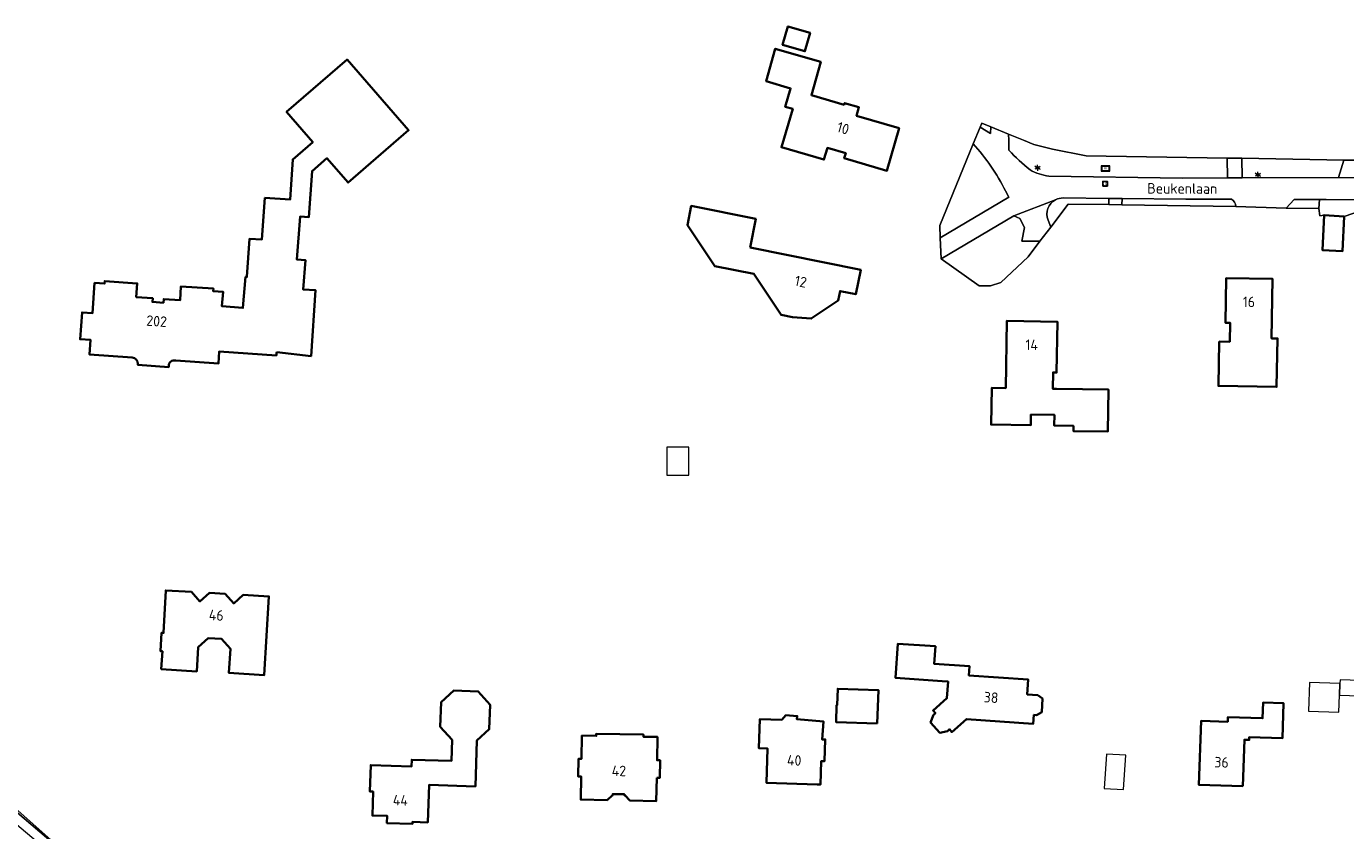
# Model space of a CAD drawing. Header units: metres. Extents: x 140853 to 145288, y 474558 to 480269.
# Tile 20 of 256: x 141770 to 141996, y 476132 to 476270. Entities that reach past the tile are written whole.
import ezdxf
from ezdxf.enums import TextEntityAlignment as Align

# ---------------------------------------------------------------- set-up
doc = ezdxf.new("R2010")
doc.units = ezdxf.units.M
doc.header["$MEASUREMENT"] = 0
for name, color, linetype, lineweight in [('B-WE-GR-BEPLANTING_CULTUUR_HEESTERS-G', 90, 'Continuous', 18), ('B-WE-GR-GRAS_KRUIDENRIJK-G', 80, 'Continuous', 18), ('B-WE-GR-GROENVOORZIENING-G', 80, 'Continuous', 18), ('B-WE-IE-TERREINAFSCHEIDING_KUNSTMATIG_HEKWERK-G', 20, 'IE-TERREINAFSCHEIDING-KUNSTMATIG', 18), ('B-WE-KL-ET_LS_OV_LICHTMAST-S', 190, 'Continuous', 18), ('B-WE-OG-BEBOUWING-G', 7, 'Continuous', 35), ('B-WE-OG-BEBOUWING_BIJGEBOUW-G', 7, 'Continuous', 18), ('B-WE-OG-BEBOUWING_HUISNUMMER-T18', 10, 'Continuous', 18), ('B-WE-OG-BEBOUWING_STRAATNAAM-T18', 10, 'Continuous', 18), ('B-WE-OG-TERREIN_ERF-G', 7, 'Continuous', 18), ('B-WE-RI-GWA_RIOOLPUT-S', 30, 'Continuous', 18), ('B-WE-RI-TERREINKAST-S', 7, 'Continuous', 18), ('B-WE-VH-VERHARDING_BETONSTRAATSTEEN-G', 252, 'Continuous', 18), ('B-WE-VH-VERHARDING_TEGEL-G', 252, 'Continuous', 18)]:
    doc.layers.add(name, color=color, linetype=linetype, lineweight=lineweight)
doc.styles.add('NLCS-ISO', font='txt')
doc.linetypes.add('IE-TERREINAFSCHEIDING-KUNSTMATIG', pattern='A,4,[82,NLCS.shx,S=0.75,R=90,X=0,Y=0],4,-2', length=10)

# ---------------------------------------------------------------- blocks, each defined once
blk = doc.blocks.new('SRI-TERREINKAST-SO')
at = {"ltscale": 0.1}
h = blk.add_hatch(color=256, dxfattribs=at)
h.paths.add_polyline_path([(3.9, 2.1), (-3.4, 2.1), (-3.4, -2.4), (3.9, -2.4)])
h.paths.add_polyline_path([(3.4, 1.6), (-2.9, 1.6), (-2.9, -1.9), (3.4, -1.9)], flags=16)
at = {"flags": 128}
for points in [[(3.9, 2.1), (-3.4, 2.1), (-3.4, -2.4), (3.9, -2.4)], [(3.4, 1.6), (-2.9, 1.6), (-2.9, -1.9), (3.4, -1.9)]]:
    blk.add_lwpolyline(points, close=True, dxfattribs=at)
at = {"style": 'NLCS-ISO'}
blk.add_text('RI', height=1.8, dxfattribs=at).set_placement((-0.9, -1))
blk = doc.blocks.new('B-SIE-WEG_LICHTMAST-SO')
at = {"ltscale": 0.1}
for p, q in [((-1.1, 0.6), (-2.2, 1.3)), ((0, 1.3), (0, 2.5)), ((1.1, 0.6), (2.2, 1.3)), ((-1.1, -0.6), (-2.2, -1.3)), ((0, -1.3), (0, -2.5)), ((1.1, -0.6), (2.2, -1.3))]:
    blk.add_line(p, q, dxfattribs=at)
at = {"flags": 128}
for points in [[(-1.2, 0.5), (1.2, 0.5)], [(-1.2, -0.5), (1.2, -0.5)]]:
    blk.add_lwpolyline(points, dxfattribs=at)
at = {"ltscale": 0.1}
blk.add_circle((0, 0), 1.27, dxfattribs=at)
at = {"style": 'NLCS-ISO'}
blk.add_attdef('TYPE', text='', height=1.8, dxfattribs=at).set_placement((0, 2.5), align=Align.BOTTOM_CENTER)
blk = doc.blocks.new('SRI-PUT_INSPECTIE-SO')
at = {"lineweight": -3, "flags": 128}
blk.add_lwpolyline([(-2, -2), (2, -2), (2, 2), (-2, 2)], close=True, dxfattribs=at)
at = {"lineweight": -3, "ltscale": 1.5}
blk.add_circle((0, 0), 2, dxfattribs=at)
at = {"ltscale": 0.1, "style": 'NLCS-ISO'}
blk.add_text('I', height=2.5, dxfattribs=at).set_placement((0, 0), align=Align.MIDDLE_CENTER)

msp = doc.modelspace()

# ---------------------------------------------------------------- linework, layer by layer
at = {"layer": 'B-WE-GR-BEPLANTING_CULTUUR_HEESTERS-G', "ltscale": 0.2, "flags": 128}
msp.add_lwpolyline([(141935.544, 476252.287), (141933.993, 476252.927), (141933.698, 476252.211), (141935.442, 476251.15), (141935.544, 476252.287)], close=True, dxfattribs=at)
at = {"layer": 'B-WE-GR-GRAS_KRUIDENRIJK-G', "ltscale": 0.2, "flags": 128}
for points in [[(141932.465, 476249.364), (141926.757, 476235.388), (141926.844, 476233.227), (141938.588, 476240.235), (141938.034, 476241.303), (141938.034, 476241.303, 0.0691093), (141932.465, 476249.364)], [(141938.574, 476251.037), (141938.621, 476250), (141938.621, 476248.285), (141938.621, 476248.285, 0.0439537), (141942.253, 476244.909), (141942.253, 476244.909, 0.0899425), (141945.465, 476243.816), (141945.465, 476243.816), (141968.365, 476243.505), (141976.125, 476243.535), (141976.038, 476246.929), (141951.871, 476247.333), (141946.111, 476248.479), (141942.906, 476249.265), (141941.115, 476250), (141938.574, 476251.037)], [(141945.78, 476235.084), (141948.773, 476239.011), (141955.775, 476238.953), (141955.73, 476240.005), (141947.928, 476240.091), (141947.928, 476240.091, 0.1241583), (141946.614, 476239.79), (141946.614, 476239.79, 0.3904613), (141945.328, 476236.301), (141945.328, 476236.301), (141945.78, 476235.084)], [(141976.772, 476239.892), (141968.967, 476239.86), (141958.012, 476239.98), (141958.003, 476238.934), (141977.522, 476238.615), (141977.522, 476238.615, 0.2569755), (141976.772, 476239.892)], [(141713.991, 476180.739), (141743.012, 476156.24), (141761.694, 476140.491), (141780.444, 476124.613), (141762.017, 476140.873), (141754.739, 476147.193), (141739.528, 476160.313), (141714.224, 476181.435), (141714.224, 476181.435, 0.0297269), (141713.991, 476180.739)]]:
    msp.add_lwpolyline(points, format="xyb", close=True, dxfattribs=at)
for points in [[(141991.789, 476238.296), (141991.86, 476239.84), (141987.518, 476239.834), (141986.193, 476238.358), (141991.789, 476238.296)], [(141939.46, 476237.035), (141926.988, 476229.657), (141933.51, 476225.036), (141935.474, 476225.036), (141937.251, 476225.578), (141941.909, 476230.004), (141943.948, 476232.679), (141940.818, 476232.655), (141941.306, 476234.998), (141940.477, 476236.596), (141939.46, 476237.035)]]:
    msp.add_lwpolyline(points, close=True, dxfattribs=at)
at = {"layer": 'B-WE-GR-GROENVOORZIENING-G', "ltscale": 0.2, "flags": 128}
for points in [[(141978.598, 476243.544), (141978.573, 476246.887), (141976.038, 476246.929), (141976.125, 476243.535), (141978.598, 476243.544)], [(141995.163, 476243.607), (141996.077, 476246.594), (141978.573, 476246.887), (141978.598, 476243.544), (141995.163, 476243.607)], [(141958.012, 476239.98), (141955.73, 476240.005), (141955.775, 476238.953), (141958.003, 476238.934), (141958.012, 476239.98)], [(142017.188, 476239.549), (142000, 476239.759), (141993.003, 476239.842), (141991.86, 476239.84), (141991.789, 476238.296), (141991.962, 476237.041), (141992.677, 476237.14), (141996.103, 476236.908), (141999.105, 476237.953), (142000, 476237.946), (142017.271, 476237.814), (142017.188, 476239.549)]]:
    msp.add_lwpolyline(points, close=True, dxfattribs=at)
at = {"layer": 'B-WE-IE-TERREINAFSCHEIDING_KUNSTMATIG_HEKWERK-G', "ltscale": 0.2, "flags": 128}
for points in [[(141933.698, 476252.211), (141932.465, 476249.364)], [(141935.544, 476252.287), (141933.993, 476252.927), (141933.698, 476252.211)], [(141938.574, 476251.037), (141935.544, 476252.287)], [(141926.757, 476235.388), (141932.465, 476249.364)], [(141938.574, 476251.037), (141941.115, 476250)], [(141942.906, 476249.265), (141941.115, 476250)], [(141942.906, 476249.265), (141946.111, 476248.479), (141951.871, 476247.333), (141976.038, 476246.929)], [(141976.038, 476246.929), (141978.573, 476246.887)], [(141978.573, 476246.887), (141996.077, 476246.594)], [(141948.773, 476239.011), (141955.775, 476238.953)], [(141955.775, 476238.953), (141958.003, 476238.934)], [(141977.522, 476238.615), (141958.003, 476238.934)], [(141986.193, 476238.358), (141991.789, 476238.296)], [(141992.677, 476237.14), (141991.962, 476237.041), (141991.789, 476238.296)], [(141996.103, 476236.908), (141999.105, 476237.953)], [(141926.757, 476235.388), (141926.844, 476233.227)], [(141945.78, 476235.084), (141943.948, 476232.679)], [(141926.844, 476233.227), (141926.988, 476229.657)], [(141943.948, 476232.679), (141941.909, 476230.004), (141937.251, 476225.578), (141935.474, 476225.036), (141933.51, 476225.036), (141926.988, 476229.657)], [(141780.444, 476124.613), (141762.017, 476140.873), (141754.739, 476147.193), (141739.528, 476160.313), (141714.224, 476181.435)]]:
    msp.add_lwpolyline(points, dxfattribs=at)
at = {"layer": 'B-WE-OG-BEBOUWING-G', "ltscale": 0.2, "flags": 128}
for points in [[(141904.549, 476268.38), (141900.711, 476269.508), (141899.801, 476266.374), (141903.642, 476265.258), (141904.549, 476268.38)], [(141919.784, 476252.07), (141912.489, 476254.191), (141912.908, 476255.633), (141910.44, 476256.349), (141910.356, 476256.061), (141904.738, 476257.69), (141906.358, 476263.408), (141898.556, 476265.674), (141897.003, 476260.096), (141901.187, 476258.871), (141900.268, 476255.732), (141901.535, 476255.361), (141899.613, 476248.797), (141906.898, 476246.664), (141907.485, 476248.67), (141910.633, 476247.744), (141910.387, 476246.899), (141917.694, 476244.769), (141919.784, 476252.07)], [(141894.222, 476231.589), (141895.214, 476236.499), (141884.137, 476238.736), (141883.472, 476235.443), (141888.185, 476228.421), (141894.86, 476227.072), (141899.573, 476220.045), (141901.527, 476219.637), (141904.714, 476219.403), (141909.337, 476222.512), (141909.667, 476224.129), (141912.352, 476223.581), (141913.205, 476227.755), (141894.222, 476231.589)], [(141996.103, 476236.908), (141992.677, 476237.14), (141992.402, 476231.122), (141995.811, 476230.961), (141996.103, 476236.908)], [(141974.683, 476215.468), (141974.546, 476207.867), (141984.535, 476207.68), (141984.679, 476215.999), (141983.659, 476216.016), (141983.836, 476226.207), (141975.883, 476226.353), (141975.751, 476218.7), (141976.551, 476218.685), (141976.492, 476215.436), (141974.683, 476215.468)], [(141946.774, 476207.342), (141946.174, 476207.348), (141946.206, 476210.168), (141946.806, 476210.161), (141946.952, 476218.831), (141938.253, 476219.004), (141938.078, 476207.495), (141935.669, 476207.522), (141935.571, 476201.222), (141942.37, 476201.113), (141942.399, 476202.943), (141946.419, 476202.879), (141946.39, 476201.049), (141949.689, 476200.996), (141949.672, 476200.118), (141955.59, 476200.051), (141955.671, 476207.241), (141946.774, 476207.342)], [(141804.22, 476172.205), (141801.524, 476172.359), (141799.888, 476170.899), (141798.429, 476172.535), (141794.033, 476172.786), (141793.638, 476165.514), (141793.299, 476165.536), (141793.101, 476162.392), (141793.441, 476162.381), (141793.257, 476159.31), (141799.35, 476158.92), (141799.558, 476163.065), (141801.316, 476164.625), (141803.592, 476164.489), (141805.103, 476162.786), (141804.855, 476158.643), (141810.921, 476158.281), (141811.708, 476171.778), (141807.315, 476172.028), (141805.679, 476170.569), (141804.22, 476172.205)], [(141927.157, 476157.254), (141928.194, 476157.181), (141927.993, 476154.298), (141925.614, 476152.237), (141926.026, 476151.761), (141925.686, 476151.466), (141925.186, 476150.159), (141926.763, 476148.38), (141928.076, 476148.687), (141928.413, 476148.985), (141928.823, 476148.52), (141931.328, 476150.73), (141942.805, 476149.927), (141942.909, 476151.453), (141943.338, 476151.424), (141944.238, 476151.914), (141944.373, 476154.248), (141943.551, 476154.836), (141941.765, 476154.958), (141941.94, 476157.522), (141931.754, 476158.217), (141931.862, 476159.794), (141925.806, 476160.207), (141926.012, 476163.23), (141919.587, 476163.668), (141919.187, 476157.81), (141927.157, 476157.254)], [(141843.118, 476147.151), (141843.002, 476143.552), (141836.206, 476143.771), (141836.169, 476142.621), (141829.172, 476142.847), (141829.026, 476138.319), (141829.586, 476138.301), (141829.453, 476134.193), (141831.99, 476134.164), (141831.956, 476132.894), (141836.316, 476132.759), (141836.326, 476133.109), (141838.965, 476133.027), (141839.188, 476139.451), (141847.124, 476139.196), (141847.377, 476147.069), (141849.486, 476149.003), (141849.638, 476153.2), (141847.618, 476155.474), (141843.421, 476155.626), (141841.248, 476153.633), (141841.096, 476149.436), (141843.118, 476147.151)], [(141916.037, 476149.97), (141916.235, 476155.707), (141909.278, 476155.928), (141909.189, 476153.129), (141909.079, 476153.133), (141908.971, 476150.214), (141916.037, 476149.97)], [(141978.726, 476139.218), (141979.004, 476147.19), (141979.823, 476147.161), (141979.84, 476147.641), (141985.516, 476147.444), (141985.725, 476153.45), (141982.217, 476153.572), (141982.123, 476150.873), (141976.167, 476151.08), (141976.139, 476150.281), (141971.592, 476150.439), (141971.21, 476139.448), (141978.726, 476139.218)], [(141905.742, 476139.52), (141906.292, 476139.5), (141906.436, 476143.527), (141906.986, 476143.508), (141907.119, 476147.245), (141906.57, 476147.265), (141906.811, 476150.35), (141902.275, 476150.705), (141902.317, 476151.243), (141900.383, 476151.394), (141899.663, 476150.614), (141895.916, 476150.748), (141895.737, 476145.731), (141897.236, 476145.677), (141897.026, 476139.831), (141905.742, 476139.52)], [(141878.221, 476140.668), (141878.741, 476140.658), (141878.797, 476143.678), (141878.277, 476143.688), (141878.351, 476147.667), (141875.939, 476147.709), (141875.945, 476148.069), (141867.846, 476148.211), (141867.84, 476147.851), (141865.39, 476147.894), (141865.311, 476143.911), (141864.791, 476143.92), (141864.735, 476140.91), (141865.255, 476140.9), (141865.191, 476136.929), (141869.699, 476136.846), (141870.577, 476137.657), (141870.68, 476137.68), (141870.686, 476137.87), (141872.685, 476137.842), (141872.683, 476137.652), (141872.793, 476137.651), (141873.624, 476136.759), (141878.147, 476136.689), (141878.221, 476140.668)]]:
    msp.add_lwpolyline(points, close=True, dxfattribs=at)
msp.add_lwpolyline([(141813.051, 476213.663), (141818.935, 476212.985), (141819.715, 476224.261), (141817.603, 476224.384), (141817.974, 476229.45), (141816.502, 476229.558), (141817.075, 476236.926), (141818.561, 476236.81), (141819.106, 476244.709), (141821.657, 476246.901), (141825.298, 476242.716), (141835.665, 476251.714), (141825.127, 476263.83), (141814.742, 476254.833), (141819.226, 476249.664), (141815.808, 476246.696), (141815.348, 476239.808), (141811.042, 476240.106), (141810.496, 476232.961), (141808.386, 476233.11), (141807.929, 476226.546), (141807.71, 476226.561), (141807.268, 476221.225), (141803.641, 476221.525), (141803.845, 476223.997), (141802.151, 476224.137), (141802.186, 476224.565), (141796.619, 476224.912), (141796.473, 476222.564), (141793.679, 476222.762), (141793.634, 476222.124), (141791.739, 476222.259), (141791.784, 476222.897), (141788.975, 476223.097), (141789.14, 476225.441), (141783.565, 476225.835), (141783.535, 476225.406), (141781.827, 476225.526), (141781.458, 476220.334), (141779.666, 476220.464), (141779.336, 476215.87), (141781.131, 476215.741), (141780.945, 476213.255), (141788.257, 476212.74), (141788.257, 476212.74, -0.3927999), (141789.247, 476211.645), (141789.247, 476211.645), (141789.248, 476211.477), (141794.547, 476211.102), (141794.558, 476211.248), (141794.558, 476211.248, -0.5253016), (141795.748, 476212.211), (141795.748, 476212.211), (141803.05, 476211.697), (141803.198, 476213.792), (141813.011, 476213.1), (141813.043, 476213.554), (141813.051, 476213.663)], format="xyb", close=True, dxfattribs=at)
at = {"layer": 'B-WE-OG-BEBOUWING_BIJGEBOUW-G', "ltscale": 0.2, "flags": 128}
for points in [[(141879.933, 476192.544), (141883.724, 476192.532), (141883.74, 476197.34), (141879.948, 476197.352), (141879.933, 476192.544)], [(141995.393, 476156.815), (141990.17, 476156.996), (141989.999, 476152.101), (141995.223, 476151.919), (141995.325, 476154.865), (141995.393, 476156.815)], [(141995.325, 476154.865), (142000.503, 476154.685), (142000.594, 476157.306), (141995.416, 476157.486), (141995.393, 476156.815), (141995.325, 476154.865)], [(141954.974, 476138.855), (141958.26, 476138.64), (141958.646, 476144.527), (141955.36, 476144.743), (141954.974, 476138.855)]]:
    msp.add_lwpolyline(points, close=True, dxfattribs=at)
at = {"layer": 'B-WE-OG-TERREIN_ERF-G', "ltscale": 0.2, "flags": 128}
for points in [[(141904.549, 476268.38), (141903.642, 476265.258), (141899.801, 476266.374), (141900.711, 476269.508), (141904.549, 476268.38)], [(141919.784, 476252.07), (141917.694, 476244.769), (141910.387, 476246.899), (141910.633, 476247.744), (141907.485, 476248.67), (141906.898, 476246.664), (141899.613, 476248.797), (141901.535, 476255.361), (141900.268, 476255.732), (141901.187, 476258.871), (141897.003, 476260.096), (141898.556, 476265.674), (141906.358, 476263.408), (141904.738, 476257.69), (141910.356, 476256.061), (141910.44, 476256.349), (141912.908, 476255.633), (141912.489, 476254.191), (141919.784, 476252.07)], [(141894.222, 476231.589), (141913.205, 476227.755), (141912.352, 476223.581), (141909.667, 476224.129), (141909.337, 476222.512), (141904.714, 476219.403), (141901.527, 476219.637), (141899.573, 476220.045), (141894.86, 476227.072), (141888.185, 476228.421), (141883.472, 476235.443), (141884.137, 476238.736), (141895.214, 476236.499), (141894.222, 476231.589)], [(141974.683, 476215.468), (141976.492, 476215.436), (141976.551, 476218.685), (141975.751, 476218.7), (141975.883, 476226.353), (141983.836, 476226.207), (141983.659, 476216.016), (141984.679, 476215.999), (141984.535, 476207.68), (141974.546, 476207.867), (141974.683, 476215.468)], [(141946.774, 476207.342), (141955.671, 476207.241), (141955.59, 476200.051), (141949.672, 476200.118), (141949.689, 476200.996), (141946.39, 476201.049), (141946.419, 476202.879), (141942.399, 476202.943), (141942.37, 476201.113), (141935.571, 476201.222), (141935.669, 476207.522), (141938.078, 476207.495), (141938.253, 476219.004), (141946.952, 476218.831), (141946.806, 476210.161), (141946.206, 476210.168), (141946.174, 476207.348), (141946.774, 476207.342)], [(141804.22, 476172.205), (141805.679, 476170.569), (141807.315, 476172.028), (141811.708, 476171.778), (141810.921, 476158.281), (141804.855, 476158.643), (141805.103, 476162.786), (141803.592, 476164.489), (141801.316, 476164.625), (141799.558, 476163.065), (141799.35, 476158.92), (141793.257, 476159.31), (141793.441, 476162.381), (141793.101, 476162.392), (141793.299, 476165.536), (141793.638, 476165.514), (141794.033, 476172.786), (141798.429, 476172.535), (141799.888, 476170.899), (141801.524, 476172.359), (141804.22, 476172.205)], [(141927.157, 476157.254), (141919.187, 476157.81), (141919.587, 476163.668), (141926.012, 476163.23), (141925.806, 476160.207), (141931.862, 476159.794), (141931.754, 476158.217), (141941.94, 476157.522), (141941.765, 476154.958), (141943.551, 476154.836), (141944.373, 476154.248), (141944.238, 476151.914), (141943.338, 476151.424), (141942.909, 476151.453), (141942.805, 476149.927), (141931.328, 476150.73), (141928.823, 476148.52), (141928.413, 476148.985), (141928.076, 476148.687), (141926.763, 476148.38), (141925.186, 476150.159), (141925.686, 476151.466), (141926.026, 476151.761), (141925.614, 476152.237), (141927.993, 476154.298), (141928.194, 476157.181), (141927.157, 476157.254)], [(141843.118, 476147.151), (141841.096, 476149.436), (141841.248, 476153.633), (141843.421, 476155.626), (141847.618, 476155.474), (141849.638, 476153.2), (141849.486, 476149.003), (141847.377, 476147.069), (141847.124, 476139.196), (141839.188, 476139.451), (141838.965, 476133.027), (141836.326, 476133.109), (141836.316, 476132.759), (141831.956, 476132.894), (141831.99, 476134.164), (141829.453, 476134.193), (141829.586, 476138.301), (141829.026, 476138.319), (141829.172, 476142.847), (141836.169, 476142.621), (141836.206, 476143.771), (141843.002, 476143.552), (141843.118, 476147.151)], [(141916.037, 476149.97), (141908.971, 476150.214), (141909.079, 476153.133), (141909.189, 476153.129), (141909.278, 476155.928), (141916.235, 476155.707), (141916.037, 476149.97)], [(141978.726, 476139.218), (141971.21, 476139.448), (141971.592, 476150.439), (141976.139, 476150.281), (141976.167, 476151.08), (141982.123, 476150.873), (141982.217, 476153.572), (141985.725, 476153.45), (141985.516, 476147.444), (141979.84, 476147.641), (141979.823, 476147.161), (141979.004, 476147.19), (141978.726, 476139.218)], [(141905.742, 476139.52), (141897.026, 476139.831), (141897.236, 476145.677), (141895.737, 476145.731), (141895.916, 476150.748), (141899.663, 476150.614), (141900.383, 476151.394), (141902.317, 476151.243), (141902.275, 476150.705), (141906.811, 476150.35), (141906.57, 476147.265), (141907.119, 476147.245), (141906.986, 476143.508), (141906.436, 476143.527), (141906.292, 476139.5), (141905.742, 476139.52)], [(141878.221, 476140.668), (141878.147, 476136.689), (141873.624, 476136.759), (141872.793, 476137.651), (141872.683, 476137.652), (141872.685, 476137.842), (141870.686, 476137.87), (141870.68, 476137.68), (141870.577, 476137.657), (141869.699, 476136.846), (141865.191, 476136.929), (141865.255, 476140.9), (141864.735, 476140.91), (141864.791, 476143.92), (141865.311, 476143.911), (141865.39, 476147.894), (141867.84, 476147.851), (141867.846, 476148.211), (141875.945, 476148.069), (141875.939, 476147.709), (141878.351, 476147.667), (141878.277, 476143.688), (141878.797, 476143.678), (141878.741, 476140.658), (141878.221, 476140.668)]]:
    msp.add_lwpolyline(points, close=True, dxfattribs=at)
for points in [[(141810.496, 476232.961), (141811.042, 476240.106), (141815.348, 476239.808), (141815.808, 476246.696), (141819.226, 476249.664), (141814.742, 476254.833), (141825.127, 476263.83), (141835.665, 476251.714), (141825.298, 476242.716), (141821.657, 476246.901), (141819.106, 476244.709), (141818.561, 476236.81), (141817.075, 476236.926), (141816.502, 476229.558), (141817.974, 476229.45), (141817.603, 476224.384), (141819.715, 476224.261), (141818.935, 476212.985), (141813.051, 476213.663), (141813.043, 476213.554), (141813.011, 476213.1), (141803.198, 476213.792), (141803.05, 476211.697), (141795.748, 476212.211)], [(141999.105, 476237.953), (141996.103, 476236.908), (141995.811, 476230.961), (141992.402, 476231.122), (141992.677, 476237.14), (141991.962, 476237.041), (141991.789, 476238.296), (141986.193, 476238.358), (141977.522, 476238.615), (141958.003, 476238.934), (141955.775, 476238.953), (141948.773, 476239.011), (141945.78, 476235.084), (141943.948, 476232.679), (141941.909, 476230.004), (141937.251, 476225.578), (141935.474, 476225.036), (141933.51, 476225.036), (141926.988, 476229.657), (141926.844, 476233.227), (141926.757, 476235.388), (141932.465, 476249.364), (141933.698, 476252.211), (141933.993, 476252.927), (141935.544, 476252.287), (141938.574, 476251.037), (141941.115, 476250), (141942.906, 476249.265), (141946.111, 476248.479), (141951.871, 476247.333), (141976.038, 476246.929), (141978.573, 476246.887), (141996.077, 476246.594), (141999.396, 476246.582)], [(141788.257, 476212.74), (141780.945, 476213.255), (141781.131, 476215.741), (141779.336, 476215.87), (141779.666, 476220.464), (141781.458, 476220.334), (141781.827, 476225.526), (141783.535, 476225.406), (141783.565, 476225.835), (141789.14, 476225.441), (141788.975, 476223.097), (141791.784, 476222.897), (141791.739, 476222.259), (141793.634, 476222.124), (141793.679, 476222.762), (141796.473, 476222.564), (141796.619, 476224.912), (141802.186, 476224.565), (141802.151, 476224.137), (141803.845, 476223.997), (141803.641, 476221.525), (141807.268, 476221.225), (141807.71, 476226.561), (141807.929, 476226.546), (141808.386, 476233.11), (141810.496, 476232.961)], [(141794.558, 476211.248), (141794.547, 476211.102), (141789.248, 476211.477), (141789.247, 476211.645)], [(141762.017, 476140.873), (141780.444, 476124.613), (141813.787, 476123.487), (141817.321, 476123.437), (141843.702, 476122.539), (141843.702, 476122.539), (141846.781, 476122.438), (141855.842, 476122.141), (141859.29, 476122.028), (141869.185, 476121.701), (141873.844, 476121.546), (141877.629, 476121.428), (141879.01, 476121.384), (141907.482, 476120.491), (141910.753, 476120.388), (141917.327, 476120.182), (141920.696, 476120.082), (141953.689, 476119.037), (141958.043, 476118.899), (141980.578, 476118.133), (141984.333, 476118.005), (141991.767, 476117.752), (141996.618, 476117.587)]]:
    msp.add_lwpolyline(points, dxfattribs=at)
for points in [[(141789.247, 476211.645, 0.3927999), (141788.257, 476212.74)], [(141795.748, 476212.211, 0.5253016), (141794.558, 476211.248)]]:
    msp.add_lwpolyline(points, format="xyb", dxfattribs=at)
at = {"layer": 'B-WE-VH-VERHARDING_BETONSTRAATSTEEN-G', "ltscale": 0.2, "flags": 128}
msp.add_lwpolyline([(142000, 476243.526), (141995.163, 476243.607), (141978.598, 476243.544), (141976.125, 476243.535), (141968.365, 476243.505), (141945.465, 476243.816), (141945.465, 476243.816, -0.0899425), (141942.253, 476244.909), (141942.253, 476244.909, -0.0439537), (141938.621, 476248.285), (141938.621, 476248.285), (141938.621, 476250), (141938.574, 476251.037), (141935.544, 476252.287), (141935.442, 476251.15), (141933.698, 476252.211), (141932.465, 476249.364), (141932.465, 476249.364, -0.0691093), (141938.034, 476241.303), (141938.034, 476241.303), (141938.588, 476240.235), (141926.844, 476233.227), (141926.988, 476229.657), (141939.46, 476237.035), (141946.614, 476239.79), (141946.614, 476239.79, -0.1241583), (141947.928, 476240.091), (141947.928, 476240.091), (141955.73, 476240.005), (141958.012, 476239.98), (141968.967, 476239.86), (141976.772, 476239.892), (141976.772, 476239.892, -0.2569755), (141977.522, 476238.615), (141977.522, 476238.615), (141986.193, 476238.358), (141987.518, 476239.834), (141991.86, 476239.84), (141993.003, 476239.842), (142000, 476239.759)], format="xyb", dxfattribs=at)
msp.add_lwpolyline([(141996.077, 476246.594), (141995.163, 476243.607), (142000, 476243.526), (142001.973, 476243.493), (142000, 476245.858), (141999.396, 476246.582), (141996.077, 476246.594)], close=True, dxfattribs=at)
msp.add_lwpolyline([(141945.78, 476235.084), (141945.328, 476236.301), (141945.328, 476236.301, -0.3904613), (141946.614, 476239.79), (141946.614, 476239.79), (141939.46, 476237.035), (141940.477, 476236.596), (141941.306, 476234.998), (141940.818, 476232.655), (141943.948, 476232.679), (141945.78, 476235.084)], format="xyb", close=True, dxfattribs=at)
at = {"layer": 'B-WE-VH-VERHARDING_TEGEL-G', "ltscale": 0.2, "flags": 128}
msp.add_lwpolyline([(141779.519, 476123.341), (141788.905, 476115.665), (141792.639, 476114.603), (141780.444, 476124.613), (141761.694, 476140.491), (141743.012, 476156.24), (141741.964, 476155.025), (141779.519, 476123.341)], close=True, dxfattribs=at)

# ---------------------------------------------------------------- block references
at = {"layer": 'B-WE-KL-ET_LS_OV_LICHTMAST-S', "xscale": 0.2, "yscale": 0.2, "zscale": 0.2}
for p in [(141943.53, 476245.269), (141981.312, 476244.07)]:
    msp.add_blockref('B-SIE-WEG_LICHTMAST-SO', p, dxfattribs=at)
at = {"layer": 'B-WE-RI-GWA_RIOOLPUT-S', "xscale": 0.2, "yscale": 0.2, "zscale": 0.2}
msp.add_blockref('SRI-PUT_INSPECTIE-SO', (141955.1, 476242.534), dxfattribs=at)
at = {"layer": 'B-WE-RI-TERREINKAST-S', "xscale": 0.2, "yscale": 0.2, "zscale": 0.2}
msp.add_blockref('SRI-TERREINKAST-SO', (141955.137, 476245.187), dxfattribs=at)

# ---------------------------------------------------------------- texts
at = {"layer": 'B-WE-OG-BEBOUWING_HUISNUMMER-T18', "style": 'NLCS-ISO'}
for s, rotation, p in [('10', 343.6, (141910.182, 476252.046)), ('12', 348.6, (141902.921, 476225.751)), ('16', 359, (141979.786, 476222.281)), ('202', 356, (141792.46, 476218.969)), ('14', 358.9, (141942.523, 476214.918)), ('46', 356.6, (141802.692, 476168.55)), ('38', 356, (141935.563, 476154.443)), ('40', 357.9, (141901.801, 476143.663)), ('36', 358.2, (141975.09, 476143.331)), ('42', 359.2, (141871.742, 476141.856)), ('44', 358.2, (141834.26, 476136.825))]:
    msp.add_text(s, height=1.8, rotation=rotation, dxfattribs=at).set_placement(p, align=Align.MIDDLE_CENTER)
at = {"layer": 'B-WE-OG-BEBOUWING_STRAATNAAM-T18', "style": 'NLCS-ISO'}
msp.add_text('Beukenlaan', height=1.8, rotation=359.7, dxfattribs=at).set_placement((141968.357, 476241.718), align=Align.MIDDLE_CENTER)

doc.saveas('drawing.dxf')
